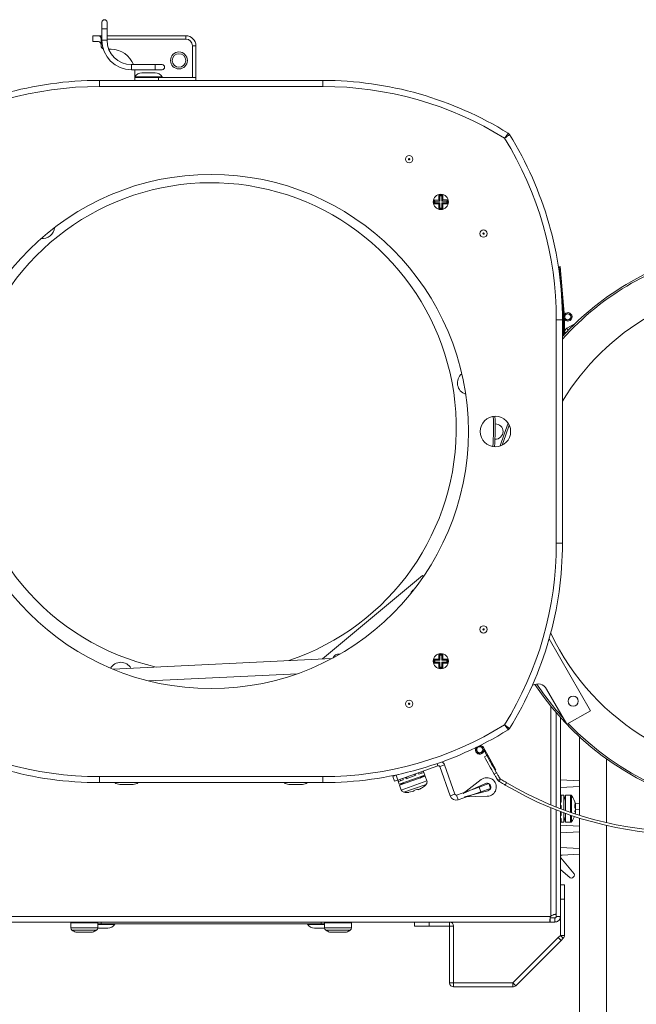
# Model space of a CAD drawing. Header units: millimetres. Extents: x -219 to 1361, y -849 to 661.
# Tile 32 of 73: x -84 to 98, y 370 to 661. Entities that reach past the tile are written whole.
import ezdxf

# ---------------------------------------------------------------- set-up
doc = ezdxf.new("R2010")
doc.units = ezdxf.units.MM

msp = doc.modelspace()

# ---------------------------------------------------------------- linework, layer by layer
at = {"color": 7, "linetype": 'Continuous', "lineweight": 15}
for p, q in [((-59.63, 660.18), (-59.63, 658.18)), ((-59.63, 658.18), (-59.63, 654.88)), ((-58.13, 658.18), (-58.13, 660.18)), ((-58.13, 654.88), (-58.13, 658.18)), ((-62.38, 656.18), (-62.38, 654.48)), ((-62.38, 656.18), (-60.56, 656.18)), ((-60.56, 656.18), (-59.63, 656.18)), ((-59.88, 655.18), (-59.88, 653.48)), ((-58.13, 656.18), (-34.88, 656.18)), ((-34.88, 656.18), (-34.88, 655.18)), ((-60.88, 654.48), (-62.38, 654.48)), ((-59.88, 653.48), (-59.88, 653.18)), ((-56.88, 652.18), (-57.61, 652.18)), ((-32.88, 643.88), (-32.88, 653.18)), ((-31.88, 653.18), (-32.88, 653.18)), ((-31.88, 653.18), (-31.88, 643.88)), ((-43.88, 647.63), (-50.88, 647.63)), ((-41.88, 647.63), (-43.88, 647.63)), ((-50.88, 646.13), (-43.88, 646.13)), ((-49.88, 645.18), (-49.95, 646.13)), ((-49.88, 644.06), (-49.88, 645.18)), ((-49.88, 644.06), (-49.88, 643.88)), ((-49.88, 644.06), (-41.88, 644.06)), ((-49.88, 643.88), (-49.88, 642.98)), ((-49.88, 643.88), (-42.98, 643.88)), ((-47.88, 645.18), (-43.88, 645.18)), ((-43.88, 646.13), (-41.88, 646.13)), ((-42.98, 643.88), (-31.88, 643.88)), ((-41.88, 643.88), (-41.88, 644.06)), ((-31.88, 643.88), (-31.88, 642.98)), ((-60.38, 641.18), (-60.38, 642.98)), ((-60.38, 642.98), (5.62, 642.98)), ((5.62, 641.18), (-60.38, 641.18)), ((5.62, 642.98), (5.62, 641.18)), ((39.94, 609.17), (41.06, 609.17)), ((40.23, 608.87), (39.94, 609.17)), ((40.23, 608.87), (40.23, 607.32)), ((40.76, 608.87), (40.23, 608.87)), ((40.76, 608.87), (41.06, 609.17)), ((40.76, 607.32), (40.76, 608.87)), ((41.06, 609.17), (41.1, 607.66)), ((38.39, 607.62), (39.9, 607.66)), ((38.68, 607.32), (38.39, 607.62)), ((38.39, 606.5), (38.39, 607.62)), ((38.68, 606.79), (38.39, 606.5)), ((40.23, 607.32), (38.68, 607.32)), ((38.68, 607.32), (38.68, 606.79)), ((38.68, 606.79), (40.23, 606.79)), ((40.23, 607.32), (39.9, 607.66)), ((40.23, 606.79), (39.9, 606.46)), ((39.94, 604.95), (39.9, 606.46)), ((40.23, 606.79), (40.23, 605.24)), ((40.76, 607.32), (41.1, 607.66)), ((42.31, 607.32), (40.76, 607.32)), ((40.76, 606.79), (41.1, 606.46)), ((40.76, 606.79), (42.31, 606.79)), ((40.76, 605.24), (40.76, 606.79)), ((42.61, 606.5), (41.1, 606.46)), ((42.31, 607.32), (42.61, 607.62)), ((42.31, 606.79), (42.31, 607.32)), ((42.31, 606.79), (42.61, 606.5)), ((42.61, 607.62), (42.61, 606.5)), ((40.23, 605.24), (39.94, 604.95)), ((41.06, 604.95), (39.94, 604.95)), ((40.23, 605.24), (40.76, 605.24)), ((40.76, 605.24), (41.06, 604.95)), ((75.42, 587.9), (75.72, 587.93)), ((75.42, 587.9), (76.77, 572.96)), ((75.72, 587.93), (77.06, 572.99)), ((76.99, 573.8), (77.05, 573.88)), ((77.28, 573.68), (77.05, 573.88)), ((76.42, 572.18), (74.62, 572.18)), ((74.62, 506.18), (74.62, 572.18)), ((76.42, 572.18), (76.42, 506.18)), ((76.76, 570.58), (76.76, 573.02)), ((77.06, 570.58), (76.76, 570.58)), ((76.76, 570.58), (76.76, 567.62)), ((77.06, 572.99), (76.77, 572.96)), ((77.06, 573.08), (77.06, 573.03)), ((77.06, 572.26), (77.06, 570.58)), ((77.06, 570.58), (77.06, 567.94)), ((77.76, 569.69), (80.12, 571.05)), ((77.06, 567.94), (77.06, 568.48)), ((76.42, 506.18), (74.62, 506.18)), ((35.06, 496.61), (5.55, 471.95)), ((35.35, 496.27), (35.06, 496.61)), ((84.67, 456.64), (72.48, 477.85)), ((8.32, 472.09), (-56.38, 468.92)), ((38.39, 471.85), (39.9, 471.89)), ((38.68, 471.56), (38.39, 471.85)), ((38.39, 470.73), (38.39, 471.85)), ((40.23, 471.56), (38.68, 471.56)), ((38.68, 471.56), (38.68, 471.03)), ((40.23, 471.56), (39.9, 471.89)), ((39.94, 473.4), (41.06, 473.4)), ((40.23, 473.11), (39.94, 473.4)), ((40.23, 473.11), (40.23, 471.56)), ((40.76, 473.11), (40.23, 473.11)), ((40.76, 473.11), (41.06, 473.4)), ((40.76, 471.56), (40.76, 473.11)), ((40.76, 471.56), (41.1, 471.89)), ((42.31, 471.56), (40.76, 471.56)), ((41.06, 473.4), (41.1, 471.89)), ((42.31, 471.56), (42.61, 471.85)), ((42.31, 471.03), (42.31, 471.56)), ((42.61, 471.85), (42.61, 470.73)), ((38.68, 471.03), (38.39, 470.73)), ((38.68, 471.03), (40.23, 471.03)), ((40.23, 471.03), (39.9, 470.69)), ((39.94, 469.18), (39.9, 470.69)), ((40.23, 469.48), (39.94, 469.18)), ((41.06, 469.18), (39.94, 469.18)), ((40.23, 471.03), (40.23, 469.48)), ((40.23, 469.48), (40.76, 469.48)), ((40.76, 471.03), (41.1, 470.69)), ((40.76, 471.03), (42.31, 471.03)), ((40.76, 469.48), (40.76, 471.03)), ((40.76, 469.48), (41.06, 469.18)), ((42.61, 470.73), (41.1, 470.69)), ((42.31, 471.03), (42.61, 470.73)), ((-45.78, 465.44), (-1.88, 467.58)), ((67.49, 464.06), (67.66, 464.16)), ((71.75, 463.06), (77.73, 452.65)), ((74.57, 428.18), (74.57, 456.1)), ((74.62, 456.04), (74.62, 428.16)), ((75.82, 454.67), (75.82, 427.69)), ((77.73, 452.65), (84.67, 456.64)), ((81.42, 448.97), (81.42, 425.74)), ((51.65, 446.03), (50.78, 445.72)), ((50.88, 445.76), (50.81, 445.64)), ((51.08, 445.52), (50.81, 445.64)), ((54.35, 443.55), (53.13, 445.73)), ((53.27, 444.86), (54.08, 443.4)), ((54.08, 443.4), (53.38, 443.03)), ((54.35, 443.55), (54.08, 443.4)), ((56.52, 439.03), (54.08, 443.4)), ((56.78, 439.18), (54.35, 443.55)), ((27.77, 436.16), (39.65, 440.37)), ((41.57, 440.63), (40.16, 440.13)), ((40.16, 440.13), (43.23, 431.45)), ((41.57, 440.63), (44.65, 431.95)), ((89.42, 442.43), (89.42, 423.55)), ((-60.38, 437.18), (-60.38, 435.38)), ((-60.38, 437.18), (5.62, 437.18)), ((5.62, 435.38), (5.62, 437.18)), ((26.33, 437.24), (27.27, 437.58)), ((26.83, 435.83), (26.33, 437.24)), ((27.27, 437.58), (27.87, 437.79)), ((27.27, 437.58), (27.77, 436.16)), ((35.74, 437.63), (28.2, 434.96)), ((35.85, 437.31), (28.31, 434.64)), ((29.25, 436.69), (29.4, 436.25)), ((30.1, 436.99), (30.26, 436.55)), ((33.14, 437.57), (30.26, 436.55)), ((30.36, 437.08), (30.51, 436.64)), ((32.73, 437.92), (32.89, 437.48)), ((32.99, 438.01), (33.14, 437.57)), ((33.84, 438.31), (33.99, 437.87)), ((35.44, 438.38), (33.99, 437.87)), ((34.25, 436.74), (35.74, 437.63)), ((34.62, 438.59), (34.78, 438.15)), ((35.28, 438.82), (35.44, 438.38)), ((35.74, 437.63), (35.31, 438.83)), ((36.36, 435.87), (35.85, 437.31)), ((56.95, 438.31), (56.27, 437.9)), ((56.52, 439.03), (56.78, 439.18)), ((5.62, 435.38), (-60.38, 435.38)), ((-50.38, 434.88), (-54.38, 434.88)), ((-0.38, 434.88), (-4.38, 434.88)), ((27.77, 436.16), (26.83, 435.83)), ((27.77, 436.16), (28.2, 434.96)), ((27.8, 436.17), (27.96, 435.74)), ((29.4, 436.25), (27.96, 435.74)), ((28.2, 434.96), (29.91, 435.21)), ((28.31, 434.64), (28.82, 433.2)), ((28.46, 436.41), (28.62, 435.97)), ((45.16, 431.71), (51.85, 434.08)), ((47.13, 432.14), (52.45, 436.27)), ((53.66, 435.12), (47.13, 432.14)), ((51.85, 434.08), (54.68, 435.08)), ((52.35, 432.67), (51.85, 434.08)), ((54.68, 435.08), (55.18, 433.67)), ((57.36, 436.13), (58.03, 436.55)), ((57.74, 435.74), (58.16, 436.42)), ((59.94, 435.35), (59.54, 434.66)), ((74.62, 436.23), (74.57, 436.24)), ((74.57, 433.91), (74.62, 433.91)), ((81.42, 435.93), (75.82, 436.18)), ((75.82, 433.96), (81.42, 434.22)), ((31.06, 432.52), (32.55, 432.85)), ((32.52, 433.03), (33.59, 433.41)), ((33.59, 433.41), (33.68, 433.25)), ((43.23, 431.45), (44.65, 431.95)), ((45.16, 431.71), (45.66, 430.3)), ((45.66, 430.3), (52.35, 432.67)), ((47.46, 431.2), (54.41, 433)), ((54.19, 431.34), (47.46, 431.2)), ((55.18, 433.67), (52.35, 432.67)), ((74.57, 431.72), (74.62, 431.72)), ((75.82, 431.68), (76.06, 431.68)), ((75.82, 431.53), (76.06, 431.53)), ((75.82, 431.04), (76.06, 431.04)), ((76.88, 431.68), (76.06, 431.68)), ((76.06, 431.53), (76.06, 429.63)), ((77.31, 429.98), (76.88, 431.68)), ((76.88, 431.68), (76.88, 427.29)), ((78.85, 431.68), (77.31, 431.68)), ((77.31, 431.68), (77.31, 427.13)), ((74.57, 429.7), (74.62, 429.7)), ((75.82, 430.75), (76.06, 430.75)), ((75.82, 430.65), (76.06, 430.65)), ((75.82, 430.54), (76.06, 430.54)), ((75.82, 430.18), (76.06, 430.18)), ((76.06, 429.68), (75.82, 429.68)), ((75.82, 429.63), (76.06, 429.63)), ((75.82, 428.66), (76.06, 428.66)), ((75.82, 428.54), (76.06, 428.54)), ((76.06, 428.66), (76.06, 427.6)), ((81.42, 429.23), (80.21, 429.28)), ((80.28, 428.12), (80.33, 428.12)), ((80.28, 428.12), (80.28, 428.02)), ((80.33, 428.02), (80.28, 428.02)), ((80.33, 428.62), (80.32, 428.62)), ((80.33, 428.67), (80.33, 428.62)), ((80.33, 428.58), (80.33, 428.48)), ((80.33, 428.12), (80.33, 428.29)), ((80.33, 427.83), (80.33, 428.02)), ((74.57, 396.52), (74.57, 427.32)), ((74.57, 425.65), (74.62, 425.65)), ((74.62, 427.3), (74.62, 395.82)), ((75.82, 426.83), (75.82, 395.82)), ((75.82, 425.89), (76.06, 425.89)), ((75.82, 425.63), (76.06, 425.63)), ((76.06, 426.74), (76.06, 425.63)), ((76.88, 426.44), (76.88, 423.68)), ((76.88, 423.68), (77.31, 425.38)), ((77.31, 426.28), (77.31, 423.68)), ((80.22, 426.12), (80.26, 426.29)), ((80.28, 427.23), (80.33, 427.23)), ((80.28, 426.77), (80.33, 426.77)), ((80.28, 426.77), (80.28, 426.73)), ((80.33, 426.73), (80.28, 426.73)), ((80.33, 427.47), (81.42, 427.52)), ((80.33, 427.52), (80.33, 427.33)), ((80.33, 427.3), (80.33, 427.23)), ((80.33, 427.23), (80.33, 427.06)), ((80.33, 427.04), (80.33, 426.9)), ((80.33, 426.77), (80.33, 426.88)), ((80.33, 426.68), (80.33, 426.73)), ((74.57, 423.63), (74.62, 423.63)), ((74.62, 422.83), (74.57, 422.84)), ((75.82, 424.81), (76.06, 424.81)), ((75.82, 424.31), (76.06, 424.31)), ((75.82, 424.18), (76.06, 424.18)), ((75.82, 423.68), (76.06, 423.68)), ((81.42, 422.53), (75.82, 422.78)), ((76.06, 424.81), (76.06, 423.68)), ((76.06, 423.68), (76.88, 423.68)), ((77.31, 423.68), (78.85, 423.68)), ((81.42, 424.9), (81.42, 294.18)), ((89.42, 422.72), (89.42, 294.18)), ((74.57, 420.51), (74.62, 420.51)), ((75.82, 420.56), (81.42, 420.82)), ((74.62, 416.23), (74.57, 416.24)), ((81.42, 415.93), (75.82, 416.18)), ((76.3, 413.98), (81.42, 414.22)), ((74.57, 410.7), (74.62, 410.66)), ((79.91, 408.42), (75.94, 413.16)), ((75.82, 409.66), (78.72, 407.23)), ((79.88, 407.75), (79.39, 407.26)), ((75.82, 405.2), (77.02, 405.2)), ((77.02, 405.2), (77.02, 400.96)), ((77.02, 400.96), (75.82, 400.96)), ((77.02, 400.96), (77.02, 390.23)), ((74.57, 396.36), (73.91, 396.36)), ((74.57, 396.52), (74.57, 396.36)), ((-127.64, 395.78), (72.87, 395.78)), ((-127.54, 394.18), (72.77, 394.18)), ((-68.88, 393.93), (-68.88, 392.41)), ((-60.88, 392.41), (-60.88, 393.93)), ((-59.88, 393.68), (-60.88, 393.68)), ((-55.88, 393.49), (-60.88, 393.49)), ((-59.88, 393.68), (-59.88, 394.18)), ((5.12, 393.68), (-59.88, 393.68)), ((-55.88, 393.49), (-55.88, 393.68)), ((-10.08, 393.68), (-10.08, 393.66)), ((-9.61, 393.68), (-9.61, 393.66)), ((1.12, 393.68), (1.12, 393.49)), ((6.12, 393.49), (1.12, 393.49)), ((5.12, 393.68), (5.12, 394.18)), ((6.12, 393.68), (5.12, 393.68)), ((6.12, 393.93), (6.12, 392.41)), ((14.12, 392.41), (14.12, 393.93)), ((32.76, 392.98), (32.76, 394.18)), ((37, 392.98), (32.76, 392.98)), ((37, 394.18), (37, 392.98)), ((37, 392.98), (43.06, 392.98)), ((43.06, 394.18), (43.06, 392.98)), ((43.06, 376.18), (43.06, 392.98)), ((43.06, 392.98), (44.26, 392.98)), ((44.26, 376.18), (44.26, 392.98)), ((72.77, 394.18), (72.77, 395.38)), ((74.22, 395.38), (72.77, 395.38)), ((74.22, 394.18), (72.77, 394.18)), ((74.22, 395.38), (74.22, 394.18)), ((74.62, 395.82), (74.62, 395.78)), ((74.62, 395.82), (75.82, 395.82)), ((75.82, 395.78), (74.62, 395.78)), ((75.82, 395.82), (75.82, 395.78)), ((75.82, 395.78), (75.82, 390.23)), ((-67.37, 391.18), (-62.39, 391.18)), ((-57.88, 392.38), (-60.89, 392.38)), ((6.12, 392.38), (3.12, 392.38)), ((7.63, 391.18), (12.61, 391.18)), ((75.82, 390.23), (75.2, 389.61)), ((76.66, 389.38), (75.82, 390.23)), ((77.02, 390.23), (75.82, 390.23)), ((61.76, 376.18), (75.2, 389.61)), ((76.05, 388.76), (62.61, 375.33)), ((75.2, 389.61), (76.05, 388.76)), ((76.66, 389.38), (76.05, 388.76)), ((43.06, 376.18), (44.26, 376.18)), ((44.26, 374.98), (44.26, 376.18)), ((61.76, 376.18), (44.26, 376.18)), ((62.61, 375.33), (61.76, 376.18)), ((62.61, 375.33), (61.76, 376.18)), ((61.76, 376.18), (61.76, 376.18)), ((61.76, 374.98), (61.76, 376.18)), ((61.76, 374.98), (44.26, 374.98)), ((62.61, 375.33), (62.61, 375.33))]:
    msp.add_line(p, q, dxfattribs=at)
at = {"color": 8, "linetype": 'Continuous', "lineweight": 15}
for p, q in [((-58.13, 658.18), (-59.63, 658.18)), ((-59.63, 655.18), (-59.88, 655.18)), ((-34.88, 655.18), (-58.13, 655.18)), ((-58.13, 654.88), (-59.63, 654.88)), ((-50.88, 647.63), (-50.88, 646.13)), ((-43.88, 647.63), (-43.88, 646.13)), ((-42.98, 643.88), (-42.98, 642.98)), ((77.06, 573.08), (77.06, 573.08)), ((77.06, 568.48), (77.57, 568.48)), ((77.76, 569.69), (78.12, 569.06)), ((72.97, 428.83), (72.97, 458.04)), ((51.65, 446.03), (51.61, 446.12)), ((39.65, 440.37), (39.42, 441.03)), ((36.36, 435.87), (28.82, 433.2)), ((36.17, 434.88), (29.59, 432.55)), ((78.85, 431.68), (78.85, 426.59)), ((79.14, 431.53), (79.14, 426.49)), ((72.97, 395.93), (72.97, 427.96)), ((78.85, 425.74), (78.85, 423.68)), ((79.14, 425.64), (79.14, 423.82)), ((-68.88, 393.93), (-60.88, 393.93)), ((6.12, 393.93), (14.12, 393.93)), ((-68.88, 392.41), (-60.88, 392.41)), ((-68.5, 391.72), (-61.27, 391.72)), ((6.12, 392.41), (14.12, 392.41)), ((6.5, 391.72), (13.73, 391.72))]:
    msp.add_line(p, q, dxfattribs=at)
at = {"color": 7, "linetype": 'Continuous', "lineweight": 15, "flags": 128}
for points in [[(77.06, 573.08), (77.13, 573.44), (77.28, 573.68)], [(58.06, 534.91), (59.18, 538.37), (60.4, 541.62)], [(80.33, 428.29), (80.31, 428.42), (80.3, 428.45)]]:
    msp.add_lwpolyline(points, dxfattribs=at)
at = {"color": 8, "linetype": 'Continuous', "lineweight": 15, "flags": 128}
msp.add_lwpolyline([(60.71, 541.05), (59.66, 538.21), (58.66, 535.16)], dxfattribs=at)
at = {"color": 7, "linetype": 'Continuous', "lineweight": 15}
for centre, radius in [((-36.88, 648.88), 2.5), ((-36.88, 648.88), 2), ((31.12, 619.68), 1.08), ((31.12, 619.68), 0.207), ((31.12, 619.68), 0.172), ((-27.38, 539.18), 76), ((40.5, 607.06), 2.25), ((53.12, 597.68), 1.08), ((53.12, 597.68), 0.207), ((53.12, 597.68), 0.172), ((78.01, 573.08), 0.9), ((56.62, 539.18), 4.5), ((53.12, 480.68), 1.08), ((53.12, 480.68), 0.207), ((53.12, 480.68), 0.172), ((40.5, 471.29), 2.25), ((79.58, 459.48), 1.5), ((31.12, 458.68), 1.08), ((31.12, 458.68), 0.207), ((31.12, 458.68), 0.172), ((51.99, 445.1), 0.9)]:
    msp.add_circle(centre, radius, dxfattribs=at)
for centre, radius, start, end in [((-58.88, 660.18), 0.75, 0, 180), ((-34.88, 653.18), 3, 0, 90), ((-34.88, 653.18), 2, 0, 90), ((-58.88, 653.18), 1, 180, 249.9784), ((-50.88, 654.88), 8.75, 180, 270), ((-50.88, 654.88), 7.25, 180, 270), ((-56.88, 645.18), 7, 20.4873, 90), ((-41.88, 646.88), 0.75, 270, 90), ((-47.88, 642.82), 2.35, 90, 148.2481), ((-43.88, 642.82), 2.35, 31.7519, 90), ((-60.38, 539.18), 103.8, 90, 121.8541), ((-60.38, 539.18), 102, 90, 121.7753), ((5.62, 539.18), 103.8, 58.1459, 90), ((5.62, 539.18), 102, 58.2247, 90), ((-27.38, 572.18), 102, 0, 31.7753), ((59.76, 626.32), 1.2, 31.8541, 58.1459), ((-27.38, 572.18), 103.8, 0, 31.8541), ((-27.45, 540.22), 72.5, 288.4886, 219.886), ((-77.15, 599.69), 3.5, 262.447, 309.886), ((-77.15, 599.69), 3.5, 309.886, 356.4181), ((138.47, 510.62), 84, 213.3548, 119.886), ((138.47, 510.62), 72.5, 205.352, 119.886), ((138.47, 510.62), 84, 119.886, 137.6229), ((138.47, 510.62), 72.5, 119.886, 148.8596), ((78.01, 573.08), 1.25, 185.15, 140.15), ((78.01, 573.08), 0.95, 185.15, 140.15), ((78.46, 568.48), 1.4, 120, 180), ((48.9, 553.53), 3.5, 129.4301, 189.886), ((48.9, 553.53), 3.5, 189.886, 251.8763), ((-27.45, 540.22), 84, 356.2205, 2.3567), ((56.62, 539.18), 2.25, 0, 91.8543), ((56.62, 539.18), 2.25, 266.7229, 0), ((-27.38, 506.18), 102, 328.2247, 0), ((-27.38, 506.18), 103.8, 328.1459, 0), ((-27.45, 540.22), 72.5, 219.886, 257.1114), ((33.15, 491.1), 1.5, 111.6492, 171.4401), ((10.13, 471.87), 1.5, 74.2593, 164.002), ((-54.1, 467.45), 3.5, 29.7355, 149.3497), ((69.15, 461.56), 3, 29.886, 119.886), ((-60.38, 539.18), 102, 238.2247, 270), ((5.62, 539.18), 102, 270, 301.7753), ((59.76, 452.03), 1.2, 301.8541, 328.1459), ((-60.38, 539.18), 103.8, 238.1459, 270), ((5.62, 539.18), 103.8, 270, 301.8541), ((51.99, 445.1), 1.3, 155.1648, 83.3573), ((51.99, 445.1), 1, 155.1648, 110.1648), ((51.99, 445.1), 1, 110.1648, 155.1648), ((145.92, 491.79), 104.6, 207.7847, 211.0106), ((145.92, 491.79), 103.8, 207.7847, 211.0106), ((39.78, 439.99), 0.4, 19.5, 109.5), ((39.78, 439.99), 1.9, 19.5, 54.9513), ((54.13, 434.09), 2.75, 271.2099, 127.7901), ((-54.38, 437.23), 2.35, 231.9447, 270), ((-50.38, 437.23), 2.35, 270, 308.0553), ((-4.38, 437.23), 2.35, 231.9447, 270), ((-0.38, 437.23), 2.35, 270, 308.0553), ((32.04, 438.5), 5.5, 303.4242, 318.7676), ((35.42, 435.54), 1, 318.7676, 19.5), ((54.13, 434.09), 1.13, 284.5, 114.5), ((112.81, 524.68), 104.6, 239.3846, 270.1918), ((112.81, 524.68), 103.8, 239.3846, 270.1918), ((29.76, 433.54), 1, 199.5, 260.2324), ((30.53, 437.97), 5.5, 260.2324, 275.5814), ((45.02, 432.09), 1.9, 199.5, 289.5), ((45.02, 432.09), 0.4, 199.5, 289.5), ((78.85, 431.32), 0.36, 36.3584, 90), ((73.91, 427.68), 6.5, 12.3259, 36.3584), ((75.07, 427.7), 5.34, 9.9025, 20.3292), ((74.62, 427.63), 5.79, 9.466, 19.4937), ((79.08, 428), 1.34, 20.9561, 41.8475), ((73.9, 428.41), 6.19, 355.5695, 4.4305), ((79.08, 427.04), 1.34, 20.9561, 41.8475), ((74.76, 427.86), 5.62, 8.2826, 12.3277), ((78.89, 427.51), 1.53, 19.5317, 24.572), ((73.91, 427.68), 6.5, 323.6416, 339.1327), ((79.1, 427.79), 1.3, 314.9601, 334.5698), ((78.7, 427.92), 1.73, 322.5256, 339.9732), ((79.15, 427.79), 1.3, 315.2247, 334.685), ((74.74, 427.88), 5.65, 342.2875, 351.7063), ((74.75, 427.49), 5.63, 345.9627, 351.7151), ((79.26, 428.22), 1.14, 331.2106, 339.8683), ((78.85, 424.04), 0.36, 270, 323.6416), ((76.32, 413.48), 0.5, 92.6029, 219.8971), ((79.52, 408.1), 0.5, 315, 39.8971), ((79.04, 407.61), 0.5, 230.1029, 315), ((74.17, 395.03), 1.5, 143.1301, 150), ((-68.63, 393.93), 0.25, 90, 180), ((-61.13, 393.93), 0.25, 0, 90), ((-57.88, 394.73), 2.35, 270, 328.2481), ((3.12, 394.73), 2.35, 211.7519, 270), ((6.37, 393.93), 0.25, 90, 180), ((13.87, 393.93), 0.25, 0, 90), ((43.06, 392.98), 1.2, 0, 90), ((-68.08, 392.41), 0.8, 180, 238.927), ((-64.88, 397.72), 7, 238.927, 249.1593), ((-64.88, 397.72), 7, 290.8656, 301.073), ((-61.68, 392.41), 0.8, 301.073, 0), ((6.92, 392.41), 0.8, 180, 238.927), ((10.12, 397.72), 7, 238.927, 249.1593), ((10.12, 397.72), 7, 290.8656, 301.073), ((13.32, 392.41), 0.8, 301.073, 0), ((75.82, 390.23), 1.2, 315, 0), ((44.26, 376.18), 1.2, 180, 270), ((61.76, 376.18), 1.2, 270, 315)]:
    msp.add_arc(centre, radius, start, end, dxfattribs=at)
at = {"color": 8, "linetype": 'Continuous', "lineweight": 15}
for centre, start, end in [((138.47, 510.62), 223.7443, 119.886), ((138.47, 510.62), 119.886, 138.0003), ((-27.45, 540.22), 356.2358, 2.3414), ((138.47, 510.62), 213.494, 222.3117)]:
    msp.add_arc(centre, 83.5, start, end, dxfattribs=at)
at = {"color": 7, "linetype": 'Continuous', "lineweight": 15}
for points, knots in [([(-59.88, 655.18), (-59.89, 655.27), (-59.9, 655.47), (-60, 655.73), (-60.13, 655.95), (-60.33, 656.13), (-60.48, 656.16), (-60.56, 656.18)], [0, 0, 0, 0, 0.167546, 0.334524, 0.514965, 0.730265, 1, 1, 1, 1]), ([(-60.88, 654.48), (-60.72, 654.46), (-60.48, 654.43), (-60.18, 654.2), (-60.02, 654), (-59.92, 653.77), (-59.89, 653.59), (-59.88, 653.5), (-59.88, 653.48)], [0, 0, 0, 0, 0.438983, 0.602545, 0.767042, 0.876422, 0.969294, 1, 1, 1, 1]), ([(60.4, 627.34), (60.39, 627.33), (60.36, 627.3), (60.19, 627.06), (59.92, 626.7), (59.62, 626.29), (59.42, 626.01), (59.33, 625.89), (59.33, 625.89)], [0, 0, 0, 0, 0.210024, 0.418964, 0.628741, 0.842239, 0.995959, 1, 1, 1, 1]), ([(60.78, 626.96), (60.77, 626.95), (60.74, 626.92), (60.5, 626.75), (60.14, 626.48), (59.73, 626.18), (59.45, 625.98), (59.33, 625.89), (59.33, 625.89)], [0, 0, 0, 0, 0.210024, 0.418964, 0.628741, 0.842239, 0.995959, 1, 1, 1, 1]), ([(39.9, 607.66), (39.9, 607.76), (39.9, 608.28), (39.92, 608.77), (39.94, 609.17)], [0, 0, 0, 0, 0.209593, 1, 1, 1, 1]), ([(39.9, 606.46), (39.79, 606.46), (39.28, 606.46), (38.78, 606.48), (38.39, 606.5)], [0, 0, 0, 0, 0.209593, 1, 1, 1, 1]), ([(41.1, 606.46), (41.1, 606.35), (41.1, 605.84), (41.08, 605.34), (41.06, 604.95)], [0, 0, 0, 0, 0.209593, 1, 1, 1, 1]), ([(41.1, 607.66), (41.2, 607.66), (41.72, 607.66), (42.21, 607.64), (42.61, 607.62)], [0, 0, 0, 0, 0.209593, 1, 1, 1, 1]), ([(39.9, 471.89), (39.9, 472), (39.9, 472.51), (39.92, 473.01), (39.94, 473.4)], [0, 0, 0, 0, 0.209593, 1, 1, 1, 1]), ([(41.1, 471.89), (41.2, 471.89), (41.72, 471.89), (42.21, 471.87), (42.61, 471.85)], [0, 0, 0, 0, 0.209593, 1, 1, 1, 1]), ([(39.9, 470.69), (39.79, 470.69), (39.28, 470.69), (38.78, 470.72), (38.39, 470.73)], [0, 0, 0, 0, 0.209593, 1, 1, 1, 1]), ([(41.1, 470.69), (41.1, 470.59), (41.1, 470.08), (41.08, 469.58), (41.06, 469.18)], [0, 0, 0, 0, 0.209593, 1, 1, 1, 1]), ([(60.78, 451.39), (60.77, 451.41), (60.74, 451.43), (60.5, 451.6), (60.14, 451.87), (59.73, 452.17), (59.45, 452.37), (59.33, 452.46), (59.33, 452.46)], [0, 0, 0, 0, 0.210024, 0.418964, 0.628741, 0.842239, 0.995959, 1, 1, 1, 1]), ([(60.4, 451.01), (60.39, 451.02), (60.36, 451.05), (60.19, 451.29), (59.92, 451.65), (59.62, 452.06), (59.42, 452.34), (59.33, 452.46), (59.33, 452.46)], [0, 0, 0, 0, 0.2100238, 0.4189637, 0.6287407, 0.842239, 0.9959589, 1, 1, 1, 1]), ([(57.36, 436.13), (57.23, 436.33), (56.98, 436.72), (56.67, 437.23), (56.42, 437.64), (56.32, 437.81), (56.27, 437.9)], [0, 0, 0, 0, 0.240882, 0.472635, 0.718989, 1, 1, 1, 1]), ([(58.03, 436.55), (57.91, 436.75), (57.66, 437.14), (57.35, 437.65), (57.1, 438.06), (57, 438.22), (56.95, 438.31)], [0, 0, 0, 0, 0.2401435, 0.4715987, 0.7182099, 1, 1, 1, 1]), ([(33.68, 433.25), (33.78, 433.29), (34.26, 433.47), (34.7, 433.73), (35.05, 433.93)], [0, 0, 0, 0, 0.209432, 1, 1, 1, 1]), ([(59.54, 434.66), (59.48, 434.69), (59.36, 434.76), (58.95, 435), (58.4, 435.34), (57.97, 435.6), (57.74, 435.74)], [0, 0, 0, 0, 0.240661, 0.472358, 0.718803, 1, 1, 1, 1]), ([(59.94, 435.35), (59.88, 435.38), (59.77, 435.45), (59.37, 435.69), (58.82, 436.02), (58.39, 436.28), (58.16, 436.42)], [0, 0, 0, 0, 0.241437, 0.473403, 0.71956, 1, 1, 1, 1]), ([(32.55, 432.85), (32.55, 432.85), (32.55, 432.86), (32.53, 432.96), (32.52, 433.03)], [0, 0, 0, 0, 0.209432, 1, 1, 1, 1]), ([(80.01, 428.27), (80.03, 428.27), (80.14, 428.28), (80.24, 428.28), (80.33, 428.29)], [0, 0, 0, 0, 0.190734, 1, 1, 1, 1]), ([(74.57, 396.52), (74.55, 396.51), (74.51, 396.49), (74.28, 396.44), (74.04, 396.4), (73.79, 396.34), (73.45, 396.16), (73.16, 396.02), (72.97, 395.93)], [0, 0, 0, 0, 0.220055, 0.396696, 0.529878, 0.619883, 0.756095, 1, 1, 1, 1]), ([(72.87, 395.78), (72.83, 395.59), (72.75, 395.2), (72.71, 394.76), (72.71, 394.48), (72.71, 394.31), (72.73, 394.2), (72.76, 394.18), (72.77, 394.18)], [0, 0, 0, 0, 0.22932, 0.470699, 0.59718, 0.727429, 0.861643, 1, 1, 1, 1]), ([(74.22, 395.38), (74.25, 395.38), (74.31, 395.38), (74.4, 395.42), (74.47, 395.46), (74.55, 395.54), (74.61, 395.66), (74.61, 395.74), (74.62, 395.78)], [0, 0, 0, 0, 0.086153, 0.176365, 0.275477, 0.387175, 0.657247, 1, 1, 1, 1]), ([(74.22, 394.18), (74.34, 394.18), (74.58, 394.2), (74.92, 394.33), (75.21, 394.51), (75.52, 394.8), (75.77, 395.25), (75.8, 395.6), (75.82, 395.78)], [0, 0, 0, 0, 0.138055, 0.270886, 0.399186, 0.523724, 0.763831, 1, 1, 1, 1])]:
    msp.add_open_spline(points, degree=3, knots=knots, dxfattribs=at)
for points in [[(57.74, 435.74), (57.66, 435.8), (57.51, 435.9), (57.41, 436.05), (57.36, 436.13)], [(58.16, 436.42), (58.14, 436.44), (58.09, 436.48), (58.05, 436.53), (58.03, 436.55)]]:
    msp.add_open_spline(points, degree=3, dxfattribs=at)

doc.saveas('drawing.dxf')
